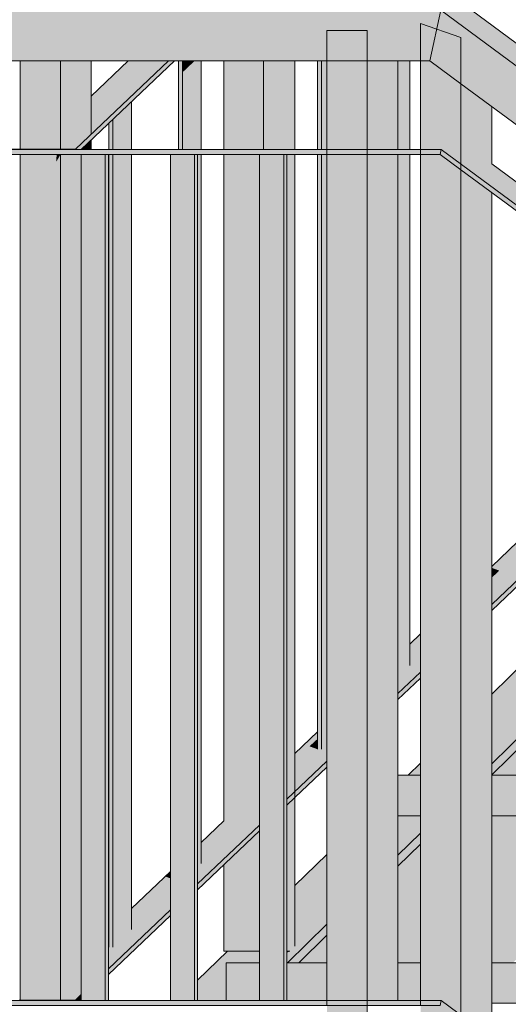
# Model space of a CAD drawing. Header units: centimetres. Extents: x -5472 to 10427, y -400 to 1902.
# Tile 11 of 91: x -5419 to -5371, y 1065 to 1162. Entities that reach past the tile are written whole.
import ezdxf

# ---------------------------------------------------------------- set-up
doc = ezdxf.new("R2010")
doc.units = ezdxf.units.CM
doc.header["$LTSCALE"] = 0.1
doc.header["$MEASUREMENT"] = 0
doc.linetypes.add('Przerywana długa', pattern=[1000, 500, -500])
for name, color, linetype in [('2_barierki.K_IR', 7, 'Continuous'), ('2_schody_konstrukcja.ISTN', 7, 'Continuous'), ('2_stropy.ISTN', 7, 'Continuous')]:
    doc.layers.add(name, color=color, linetype=linetype)

# ---------------------------------------------------------------- blocks, each defined once
blk = doc.blocks.new('ElemPrzekroju_65_1')
at = {"layer": '2_schody_konstrukcja.ISTN', "linetype": 'Continuous', "lineweight": 0, "true_color": 0xffffff}
for points in [[(-5372.889, 1095.52), (-5372.889, 1088.622), (-5369.38, 1092.039), (-5369.38, 1098.936)], [(-5372.889, 1095.32), (-5369.38, 1094.05), (-5369.38, 1098.936), (-5372.889, 1095.52)], [(-5372.889, 1088.622), (-5369.441, 1091.98), (-5372.889, 1093.227)], [(-5372.889, 1087.829), (-5369.38, 1091.246), (-5369.38, 1092.039), (-5372.889, 1088.622)], [(-5369.441, 1091.98), (-5372.889, 1088.622), (-5372.889, 1087.829), (-5369.441, 1091.186)], [(-5369.38, 1091.246), (-5372.889, 1087.829), (-5372.889, 1087.613), (-5369.38, 1091.029)], [(-5372.889, 1087.829), (-5372.889, 1087.613), (-5369.476, 1090.936), (-5369.441, 1091.186)], [(-5372.889, 1087.547), (-5369.38, 1090.963), (-5369.38, 1091.029), (-5372.889, 1087.613)], [(-5372.889, 1087.547), (-5369.38, 1090.963), (-5369.38, 1091.029), (-5372.889, 1087.613)], [(-5369.38, 1090.963), (-5372.889, 1087.547), (-5372.889, 1087.5), (-5369.38, 1087.5)], [(-5369.38, 1090.963), (-5372.889, 1087.547), (-5372.889, 1087.5), (-5369.38, 1087.5)], [(-5381.124, 1087.5), (-5379.901, 1087.5), (-5379.901, 1088.691)], [(-5381.124, 1087.5), (-5379.901, 1087.5), (-5379.901, 1088.691)], [(-5382.136, 1083.5), (-5382.136, 1079.617), (-5379.901, 1081.793), (-5379.901, 1083.5)], [(-5382.136, 1079.99), (-5381.751, 1079.992), (-5379.901, 1081.793), (-5379.901, 1083.5), (-5380.727, 1083.5), (-5382.136, 1082.611)], [(-5372.889, 1083.5), (-5372.889, 1070.644), (-5369.38, 1074.061), (-5369.38, 1083.5)], [(-5372.889, 1070.644), (-5369.38, 1074.061), (-5369.38, 1083.5), (-5370.241, 1083.5), (-5370.241, 1082.491), (-5371.808, 1082.467), (-5371.808, 1083.5), (-5372.889, 1083.5)], [(-5382.136, 1078.823), (-5379.901, 1081), (-5379.901, 1081.793), (-5382.136, 1079.617)], [(-5382.136, 1078.823), (-5382.136, 1078.607), (-5379.901, 1080.783), (-5379.901, 1081)], [(-5379.901, 1081.793), (-5381.751, 1079.992), (-5381.643, 1079.304), (-5379.901, 1081)], [(-5381.643, 1079.304), (-5381.655, 1079.076), (-5379.901, 1080.783), (-5379.901, 1081)], [(-5382.136, 1078.541), (-5379.901, 1080.717), (-5379.901, 1080.783), (-5382.136, 1078.607)], [(-5382.136, 1078.541), (-5379.901, 1080.717), (-5379.901, 1080.783), (-5382.136, 1078.607)], [(-5382.136, 1078.541), (-5382.136, 1069), (-5379.901, 1069), (-5379.901, 1080.717)], [(-5382.136, 1078.541), (-5382.136, 1069), (-5379.901, 1069), (-5379.901, 1080.717)], [(-5393.103, 1070.15), (-5393.103, 1069), (-5393.038, 1069), (-5389.149, 1072.787), (-5389.149, 1079.685), (-5392.31, 1076.607), (-5392.31, 1070.635), (-5392.808, 1070.15)], [(-5372.889, 1070.644), (-5372.889, 1070.13), (-5369.38, 1073.546), (-5369.38, 1074.061)], [(-5372.889, 1070.644), (-5372.889, 1070.13), (-5369.38, 1073.546), (-5369.38, 1074.061)], [(-5372.889, 1069.599), (-5369.38, 1073.016), (-5369.38, 1073.546), (-5372.889, 1070.13)], [(-5372.889, 1069.599), (-5369.38, 1073.016), (-5369.38, 1073.546), (-5372.889, 1070.13)], [(-5389.149, 1072.787), (-5393.038, 1069), (-5392.223, 1069), (-5389.149, 1071.994)], [(-5369.38, 1073.016), (-5372.889, 1069.599), (-5372.889, 1069.194), (-5369.38, 1072.611)], [(-5369.38, 1073.016), (-5372.889, 1069.599), (-5372.889, 1069.194), (-5369.38, 1072.611)], [(-5369.38, 1072.611), (-5372.889, 1069.194), (-5372.889, 1069), (-5370.787, 1069), (-5369.38, 1070.369)], [(-5369.38, 1072.611), (-5372.889, 1069.194), (-5372.889, 1069), (-5370.787, 1069), (-5369.38, 1070.369)], [(-5389.149, 1071.994), (-5392.223, 1069), (-5392.001, 1069), (-5389.149, 1071.778)], [(-5389.149, 1071.778), (-5392.001, 1069), (-5391.933, 1069), (-5389.149, 1071.712)], [(-5389.149, 1071.778), (-5392.001, 1069), (-5391.933, 1069), (-5389.149, 1071.712)], [(-5389.149, 1071.712), (-5391.933, 1069), (-5389.149, 1069)], [(-5389.149, 1071.712), (-5391.933, 1069), (-5389.149, 1069)], [(-5401.905, 1065.281), (-5399.092, 1065.281), (-5399.092, 1069), (-5395.785, 1069), (-5395.785, 1070.15), (-5398.94, 1070.15), (-5401.905, 1067.262)], [(-5400.238, 1067.96), (-5399.092, 1067.96), (-5399.092, 1069), (-5395.785, 1069), (-5395.785, 1070.15), (-5398.94, 1070.15), (-5400.931, 1068.211)], [(-5393.103, 1070.15), (-5393.103, 1069.965), (-5392.808, 1070.15)], [(-5399.115, 1065.281), (-5399.092, 1065.281), (-5399.092, 1065.296)]]:
    blk.add_hatch(color=7, dxfattribs=at).paths.add_polyline_path(points)
at = {"layer": '2_schody_konstrukcja.ISTN', "color": 252, "linetype": 'Continuous', "lineweight": 0}
for p, q in [((-5372.889, 1095.52), (-5369.38, 1098.936)), ((-5372.889, 1088.622), (-5369.38, 1092.039)), ((-5372.889, 1087.547), (-5369.38, 1090.963)), ((-5381.124, 1087.5), (-5379.901, 1088.691)), ((-5382.136, 1079.617), (-5379.901, 1081.793)), ((-5382.136, 1078.541), (-5379.901, 1080.717)), ((-5392.31, 1076.607), (-5389.149, 1079.685)), ((-5393.038, 1069), (-5389.149, 1072.787)), ((-5391.933, 1069), (-5389.149, 1071.712)), ((-5401.905, 1067.262), (-5398.94, 1070.15))]:
    blk.add_line(p, q, dxfattribs=at)
blk = doc.blocks.new('ElemPrzekroju_115_1')
at = {"layer": '2_stropy.ISTN', "linetype": 'Continuous', "lineweight": 0, "true_color": 0xffffff}
for points in [[(-5382.136, 1083.5), (-5379.901, 1083.5), (-5379.901, 1087.5), (-5382.136, 1087.5)], [(-5372.889, 1087.5), (-5372.889, 1083.5), (-5369.38, 1083.5), (-5369.38, 1087.5)], [(-5360.581, 1087.5), (-5366.699, 1087.5), (-5366.699, 1083.5), (-5360.581, 1083.5)], [(-5360.581, 1087.5), (-5366.699, 1087.5), (-5366.699, 1083.5), (-5360.581, 1083.5)], [(-5351.781, 1087.5), (-5357.899, 1087.5), (-5357.899, 1083.5), (-5351.781, 1083.5)], [(-5351.781, 1087.5), (-5357.899, 1087.5), (-5357.899, 1083.5), (-5351.781, 1083.5)], [(-5349.099, 1087.5), (-5349.099, 1083.5), (-5342.981, 1083.5), (-5342.981, 1087.5)], [(-5349.099, 1087.5), (-5349.099, 1083.5), (-5342.981, 1083.5), (-5342.981, 1087.5)], [(-5340.3, 1083.5), (-5334.181, 1083.5), (-5334.181, 1087.5), (-5340.3, 1087.5)], [(-5335.49, 1087.5), (-5340.3, 1087.5), (-5340.3, 1083.5), (-5335.49, 1083.5)], [(-5331.5, 1083.5), (-5325.381, 1083.5), (-5325.381, 1087.5), (-5331.5, 1087.5)], [(-5325.381, 1087.5), (-5329.787, 1087.5), (-5329.787, 1083.5), (-5325.381, 1083.5)], [(-5322.7, 1087.5), (-5322.7, 1083.5), (-5316.581, 1083.5), (-5316.581, 1087.5)], [(-5322.7, 1087.5), (-5322.7, 1083.5), (-5316.581, 1083.5), (-5316.581, 1087.5)], [(-5313.9, 1083.5), (-5309.947, 1083.5), (-5309.947, 1087.5), (-5313.9, 1087.5)], [(-5313.9, 1083.5), (-5309.947, 1083.5), (-5309.947, 1087.5), (-5313.9, 1087.5)], [(-5302.934, 1083.5), (-5300.72, 1083.5), (-5300.72, 1087.5), (-5302.934, 1087.5)], [(-5302.934, 1083.5), (-5300.72, 1083.5), (-5300.72, 1087.5), (-5302.934, 1087.5)], [(-5285.192, 1087.5), (-5285.192, 1086.98), (-5284.662, 1087.5)], [(-5285.192, 1087.5), (-5285.192, 1086.98), (-5284.662, 1087.5)]]:
    blk.add_hatch(color=7, dxfattribs=at).paths.add_polyline_path(points)
at = {"layer": '2_stropy.ISTN', "color": 252, "linetype": 'Continuous', "lineweight": 9}
for p, q in [((-5382.136, 1087.5), (-5379.901, 1087.5)), ((-5372.889, 1087.5), (-5369.38, 1087.5)), ((-5366.699, 1087.5), (-5360.581, 1087.5)), ((-5357.899, 1087.5), (-5351.781, 1087.5)), ((-5349.099, 1087.5), (-5342.981, 1087.5)), ((-5340.3, 1087.5), (-5334.181, 1087.5)), ((-5331.5, 1087.5), (-5325.381, 1087.5)), ((-5322.7, 1087.5), (-5316.581, 1087.5)), ((-5313.9, 1087.5), (-5309.947, 1087.5)), ((-5302.934, 1087.5), (-5300.72, 1087.5)), ((-5285.192, 1087.5), (-5284.662, 1087.5)), ((-5382.136, 1083.5), (-5379.901, 1083.5)), ((-5372.889, 1083.5), (-5369.38, 1083.5)), ((-5366.699, 1083.5), (-5360.581, 1083.5)), ((-5357.899, 1083.5), (-5351.781, 1083.5)), ((-5349.099, 1083.5), (-5342.981, 1083.5)), ((-5340.3, 1083.5), (-5334.181, 1083.5)), ((-5331.5, 1083.5), (-5325.381, 1083.5)), ((-5322.7, 1083.5), (-5316.581, 1083.5)), ((-5313.9, 1083.5), (-5309.947, 1083.5)), ((-5302.934, 1083.5), (-5300.72, 1083.5))]:
    blk.add_line(p, q, dxfattribs=at)
blk = doc.blocks.new('ElemPrzekroju_116_1')
at = {"layer": '2_stropy.ISTN', "linetype": 'Continuous', "lineweight": 0, "true_color": 0xffffff}
for points in [[(-5399.092, 1069), (-5399.092, 1065.281), (-5395.785, 1065.281), (-5395.785, 1069)], [(-5389.149, 1069), (-5393.103, 1069), (-5393.103, 1065.281), (-5389.149, 1065.281)], [(-5379.901, 1069), (-5382.136, 1069), (-5382.136, 1065.281), (-5379.901, 1065.281)], [(-5372.889, 1069), (-5372.889, 1065), (-5369.38, 1065), (-5369.38, 1069)], [(-5366.699, 1065), (-5360.581, 1065), (-5360.581, 1069), (-5366.699, 1069)], [(-5357.899, 1069), (-5357.899, 1065), (-5351.781, 1065), (-5351.781, 1069)], [(-5349.099, 1069), (-5349.099, 1065), (-5342.981, 1065), (-5342.981, 1069)], [(-5340.3, 1069), (-5340.3, 1065), (-5334.181, 1065), (-5334.181, 1069)], [(-5325.381, 1069), (-5331.5, 1069), (-5331.5, 1065), (-5325.381, 1065)], [(-5316.581, 1069), (-5322.7, 1069), (-5322.7, 1065), (-5316.581, 1065)], [(-5316.581, 1069), (-5322.7, 1069), (-5322.7, 1065), (-5316.581, 1065)], [(-5313.9, 1065), (-5309.947, 1065), (-5309.947, 1069), (-5313.9, 1069)], [(-5313.9, 1065), (-5309.947, 1065), (-5309.947, 1069), (-5313.9, 1069)]]:
    blk.add_hatch(color=7, dxfattribs=at).paths.add_polyline_path(points)
at = {"layer": '2_stropy.ISTN', "color": 252, "linetype": 'Continuous', "lineweight": 9}
for p, q in [((-5399.092, 1065.281), (-5399.092, 1069)), ((-5399.092, 1069), (-5395.785, 1069)), ((-5393.103, 1069), (-5389.149, 1069)), ((-5382.136, 1069), (-5379.901, 1069)), ((-5372.889, 1069), (-5369.38, 1069)), ((-5366.699, 1069), (-5360.581, 1069)), ((-5357.899, 1069), (-5351.781, 1069)), ((-5349.099, 1069), (-5342.981, 1069)), ((-5340.3, 1069), (-5334.181, 1069)), ((-5331.5, 1069), (-5325.381, 1069)), ((-5322.7, 1069), (-5316.581, 1069)), ((-5313.9, 1069), (-5309.947, 1069)), ((-5372.889, 1065), (-5369.38, 1065)), ((-5366.699, 1065), (-5360.581, 1065)), ((-5357.899, 1065), (-5351.781, 1065)), ((-5349.099, 1065), (-5342.981, 1065)), ((-5340.3, 1065), (-5334.181, 1065)), ((-5331.5, 1065), (-5325.381, 1065)), ((-5322.7, 1065), (-5316.581, 1065)), ((-5313.9, 1065), (-5309.947, 1065))]:
    blk.add_line(p, q, dxfattribs=at)
blk = doc.blocks.new('ElemPrzekroju_374_1')
at = {"layer": '2_barierki.K_IR', "linetype": 'Continuous', "lineweight": 0, "true_color": 0xffffff}
for points in [[(-5377.921, 1163.031), (-5378.996, 1158.031), (-5230.748, 1048.26), (-5230.748, 1050.272)], [(-5377.921, 1163.031), (-5230.748, 1050.272), (-5230.747, 1052.056), (-5226.788, 1049.124), (-5226.788, 1047.238), (-5159.018, 995.315), (-5159.018, 1000.943)], [(-5377.921, 1163.031), (-5377.223, 1162.497), (-5160.754, 1002.228), (-5160.754, 996.644), (-5159.018, 995.315), (-5159.018, 1000.943)], [(-5374.868, 1163.031), (-5377.921, 1163.031), (-5159.018, 1000.943), (-5159.018, 1001.02)], [(-5374.868, 1163.031), (-5159.018, 1001.02), (-5159.018, 1003.203)], [(-5378.996, 1158.031), (-5375.941, 1155.769), (-5375.941, 1160.353), (-5378.321, 1161.169)]]:
    blk.add_hatch(color=7, dxfattribs=at).paths.add_polyline_path(points)
at = {"layer": '2_barierki.K_IR', "color": 252, "linetype": 'Continuous', "lineweight": 0}
for p, q in [((-5378.996, 1158.031), (-5377.921, 1163.031)), ((-5159.018, 1000.943), (-5377.921, 1163.031)), ((-5159.018, 1003.203), (-5374.868, 1163.031)), ((-5375.941, 1155.769), (-5378.996, 1158.031)), ((-5309.947, 1106.903), (-5375.941, 1155.769))]:
    blk.add_line(p, q, dxfattribs=at)
blk = doc.blocks.new('ElemPrzekroju_375_1')
at = {"layer": '2_barierki.K_IR', "linetype": 'Continuous', "lineweight": 0, "true_color": 0xffffff}
for points in [[(-5377.867, 1065.283), (-5377.974, 1064.783), (-5230.748, 955.768), (-5230.748, 955.971)], [(-5377.974, 1064.783), (-5375.941, 1063.277), (-5375.941, 1063.852), (-5377.867, 1065.283)], [(-5377.867, 1065.283), (-5159.018, 902.674), (-5159.018, 903.234)], [(-5377.867, 1065.283), (-5375.941, 1063.852), (-5375.941, 1063.857)]]:
    blk.add_hatch(color=7, dxfattribs=at).paths.add_polyline_path(points)
at = {"layer": '2_barierki.K_IR', "color": 252, "linetype": 'Continuous', "lineweight": 0}
for p in [(-5377.974, 1064.783), (-5159.018, 903.234)]:
    blk.add_line(p, (-5377.867, 1065.283), dxfattribs=at)
blk = doc.blocks.new('ElemPrzekroju_376_1')
at = {"layer": '2_barierki.K_IR', "linetype": 'Continuous', "lineweight": 0, "true_color": 0xffffff}
for points in [[(-5377.974, 1148.792), (-5230.748, 1039.777), (-5230.748, 1039.98), (-5377.867, 1149.292)], [(-5377.867, 1149.292), (-5377.974, 1148.792), (-5375.941, 1147.286), (-5375.941, 1147.861)], [(-5230.748, 1040.356), (-5377.867, 1149.292), (-5230.748, 1039.98)], [(-5377.867, 1149.292), (-5375.941, 1147.861), (-5375.941, 1147.866)], [(-5375.941, 1147.866), (-5309.947, 1099), (-5309.947, 1100.604), (-5372.915, 1147.866)], [(-5375.074, 1147.866), (-5312.251, 1101.348), (-5309.947, 1099), (-5309.947, 1100.604), (-5372.915, 1147.866)], [(-5372.889, 1147.866), (-5372.915, 1147.866), (-5309.947, 1100.604), (-5309.947, 1101.26)], [(-5372.889, 1147.866), (-5372.915, 1147.866), (-5309.947, 1100.604), (-5309.947, 1101.26)]]:
    blk.add_hatch(color=7, dxfattribs=at).paths.add_polyline_path(points)
at = {"layer": '2_barierki.K_IR', "color": 252, "linetype": 'Continuous', "lineweight": 0}
for p, q in [((-5377.974, 1148.792), (-5377.867, 1149.292)), ((-5159.018, 987.243), (-5377.867, 1149.292)), ((-5375.941, 1147.286), (-5377.974, 1148.792)), ((-5309.947, 1098.42), (-5375.941, 1147.286)), ((-5309.947, 1101.26), (-5372.889, 1147.866))]:
    blk.add_line(p, q, dxfattribs=at)
blk = doc.blocks.new('ElemPrzekroju_377_1')
at = {"layer": '2_barierki.K_IR', "linetype": 'Continuous', "lineweight": 0, "true_color": 0xffffff}
for points in [[(-5471.556, 1161.923), (-5389.149, 1158.458), (-5389.149, 1161.031), (-5385.188, 1161.031), (-5385.188, 1158.292), (-5378.997, 1158.031), (-5377.922, 1163.031), (-5471.556, 1163.031)], [(-5377.922, 1163.031), (-5378.322, 1161.169), (-5378.321, 1161.169), (-5377.921, 1163.031)], [(-5471.556, 1158.031), (-5468.363, 1158.031), (-5468.363, 1161.031), (-5464.403, 1161.031), (-5464.403, 1158.031), (-5389.149, 1158.031), (-5389.149, 1158.458), (-5471.556, 1161.923)], [(-5378.997, 1158.031), (-5385.188, 1158.292), (-5385.188, 1158.031)]]:
    blk.add_hatch(color=7, dxfattribs=at).paths.add_polyline_path(points)
at = {"layer": '2_barierki.K_IR', "color": 252, "linetype": 'Continuous', "lineweight": 0}
for p, q in [((-5377.922, 1163.031), (-5471.556, 1163.031)), ((-5378.997, 1158.031), (-5377.922, 1163.031)), ((-5377.922, 1163.031), (-5377.921, 1163.031)), ((-5468.363, 1158.031), (-5471.556, 1158.031)), ((-5464.403, 1158.031), (-5468.363, 1158.031)), ((-5389.149, 1158.031), (-5464.403, 1158.031)), ((-5385.188, 1158.031), (-5389.149, 1158.031)), ((-5378.997, 1158.031), (-5385.188, 1158.031))]:
    blk.add_line(p, q, dxfattribs=at)
at = {"layer": '2_barierki.K_IR', "color": 7, "linetype": 'Przerywana długa', "lineweight": 0}
for p, q in [((-5471.556, 1163.031), (-5471.556, 1161.923)), ((-5471.556, 1161.923), (-5471.556, 1158.031))]:
    blk.add_line(p, q, dxfattribs=at)
blk = doc.blocks.new('ElemPrzekroju_378_1')
at = {"layer": '2_barierki.K_IR', "linetype": 'Continuous', "lineweight": 0, "true_color": 0xffffff}
for points in [[(-5468.363, 1065.281), (-5471.556, 1065.281), (-5471.556, 1065.171), (-5468.363, 1065.158)], [(-5471.556, 1065.171), (-5471.556, 1064.781), (-5468.363, 1064.781), (-5468.363, 1065.158)], [(-5464.403, 1065.281), (-5464.403, 1065.142), (-5389.149, 1064.828), (-5389.149, 1065.281)], [(-5464.403, 1065.142), (-5464.403, 1064.781), (-5389.149, 1064.781), (-5389.149, 1064.828)], [(-5377.868, 1065.281), (-5385.188, 1065.281), (-5385.188, 1064.811), (-5377.976, 1064.781)], [(-5377.976, 1064.781), (-5385.188, 1064.811), (-5385.188, 1064.781)]]:
    blk.add_hatch(color=7, dxfattribs=at).paths.add_polyline_path(points)
at = {"layer": '2_barierki.K_IR', "color": 252, "linetype": 'Continuous', "lineweight": 0}
for p, q in [((-5468.363, 1065.281), (-5471.556, 1065.281)), ((-5468.363, 1064.781), (-5471.556, 1064.781)), ((-5464.403, 1065.281), (-5468.363, 1065.281)), ((-5464.403, 1064.781), (-5468.363, 1064.781)), ((-5389.149, 1065.281), (-5464.403, 1065.281)), ((-5389.149, 1064.781), (-5464.403, 1064.781)), ((-5385.188, 1065.281), (-5389.149, 1065.281)), ((-5385.188, 1064.781), (-5389.149, 1064.781)), ((-5377.868, 1065.281), (-5385.188, 1065.281)), ((-5377.976, 1064.781), (-5385.188, 1064.781)), ((-5377.976, 1064.781), (-5377.975, 1064.783))]:
    blk.add_line(p, q, dxfattribs=at)
at = {"layer": '2_barierki.K_IR', "color": 7, "linetype": 'Przerywana długa', "lineweight": 0}
for p, q in [((-5471.556, 1065.281), (-5471.556, 1065.171)), ((-5471.556, 1065.171), (-5471.556, 1064.781))]:
    blk.add_line(p, q, dxfattribs=at)
blk = doc.blocks.new('ElemPrzekroju_379_1')
at = {"layer": '2_barierki.K_IR', "linetype": 'Continuous', "lineweight": 0, "true_color": 0xffffff}
for points in [[(-5471.556, 1149.281), (-5471.556, 1149.171), (-5468.363, 1149.158), (-5468.363, 1149.281)], [(-5471.556, 1148.781), (-5468.363, 1148.781), (-5468.363, 1149.158), (-5471.556, 1149.171)], [(-5389.149, 1149.281), (-5464.403, 1149.281), (-5464.403, 1149.142), (-5389.149, 1148.828)], [(-5389.149, 1148.828), (-5464.403, 1149.142), (-5464.403, 1148.781), (-5389.149, 1148.781)], [(-5385.188, 1149.281), (-5385.188, 1148.811), (-5377.976, 1148.781), (-5377.973, 1148.791), (-5377.974, 1148.792), (-5377.869, 1149.281)], [(-5385.188, 1148.781), (-5379.901, 1148.781), (-5379.901, 1148.789), (-5385.188, 1148.811)]]:
    blk.add_hatch(color=7, dxfattribs=at).paths.add_polyline_path(points)
at = {"layer": '2_barierki.K_IR', "color": 252, "linetype": 'Continuous', "lineweight": 0}
for p, q in [((-5468.363, 1149.281), (-5471.556, 1149.281)), ((-5464.403, 1149.281), (-5468.363, 1149.281)), ((-5389.149, 1149.281), (-5464.403, 1149.281)), ((-5385.188, 1149.281), (-5389.149, 1149.281)), ((-5377.868, 1149.281), (-5385.188, 1149.281)), ((-5377.976, 1148.781), (-5377.868, 1149.281)), ((-5468.363, 1148.781), (-5471.556, 1148.781)), ((-5464.403, 1148.781), (-5468.363, 1148.781)), ((-5389.149, 1148.781), (-5464.403, 1148.781)), ((-5385.188, 1148.781), (-5389.149, 1148.781)), ((-5377.976, 1148.781), (-5385.188, 1148.781))]:
    blk.add_line(p, q, dxfattribs=at)
at = {"layer": '2_barierki.K_IR', "color": 7, "linetype": 'Przerywana długa', "lineweight": 0}
for p, q in [((-5471.556, 1149.281), (-5471.556, 1149.171)), ((-5471.556, 1149.171), (-5471.556, 1148.781))]:
    blk.add_line(p, q, dxfattribs=at)
blk = doc.blocks.new('ElemPrzekroju_381_1')
at = {"layer": '2_barierki.K_IR', "linetype": 'Continuous', "lineweight": 0, "true_color": 0xffffff}
for points in [[(-5471.556, 1065.284), (-5471.556, 1065.281), (-5468.363, 1065.281), (-5468.363, 1065.284)], [(-5461.351, 1065.281), (-5457.396, 1065.281), (-5457.396, 1065.284), (-5461.351, 1065.284)], [(-5448.595, 1065.284), (-5453.118, 1065.284), (-5453.118, 1065.281), (-5448.595, 1065.281)], [(-5445.913, 1065.284), (-5445.913, 1065.281), (-5439.793, 1065.281), (-5439.793, 1065.284)], [(-5437.112, 1065.281), (-5430.992, 1065.281), (-5430.992, 1065.284), (-5437.112, 1065.284)], [(-5422.19, 1065.284), (-5428.31, 1065.284), (-5428.31, 1065.281), (-5422.19, 1065.281)], [(-5419.508, 1065.284), (-5419.508, 1065.281), (-5413.939, 1065.281), (-5413.939, 1065.284)]]:
    blk.add_hatch(color=7, dxfattribs=at).paths.add_polyline_path(points)
at = {"layer": '2_barierki.K_IR', "color": 252, "linetype": 'Continuous', "lineweight": 0}
for p, q in [((-5471.556, 1065.284), (-5468.363, 1065.284)), ((-5461.351, 1065.284), (-5457.396, 1065.284)), ((-5454.715, 1065.284), (-5453.118, 1065.284)), ((-5453.118, 1065.284), (-5448.595, 1065.284)), ((-5445.913, 1065.284), (-5439.793, 1065.284)), ((-5437.112, 1065.284), (-5430.992, 1065.284)), ((-5428.31, 1065.284), (-5422.19, 1065.284)), ((-5419.508, 1065.284), (-5415.421, 1065.284)), ((-5415.421, 1065.284), (-5413.939, 1065.284))]:
    blk.add_line(p, q, dxfattribs=at)
blk = doc.blocks.new('ElemPrzekroju_382_1')
at = {"layer": '2_barierki.K_IR', "linetype": 'Continuous', "lineweight": 0, "true_color": 0xffffff}
for points in [[(-5471.556, 1149.281), (-5468.363, 1149.281), (-5468.363, 1149.306), (-5471.556, 1149.306)], [(-5461.351, 1149.281), (-5456.136, 1149.281), (-5456.136, 1149.306), (-5461.351, 1149.306)], [(-5453.118, 1149.281), (-5413.939, 1149.281), (-5413.939, 1149.306), (-5453.118, 1149.306)]]:
    blk.add_hatch(color=7, dxfattribs=at).paths.add_polyline_path(points)
at = {"layer": '2_barierki.K_IR', "color": 252, "linetype": 'Continuous', "lineweight": 0}
for p, q in [((-5471.556, 1149.306), (-5468.363, 1149.306)), ((-5461.351, 1149.306), (-5456.136, 1149.306)), ((-5456.136, 1149.306), (-5453.118, 1149.306)), ((-5453.118, 1149.306), (-5415.422, 1149.306)), ((-5415.422, 1149.306), (-5413.939, 1149.306)), ((-5413.964, 1149.306), (-5413.96, 1149.281))]:
    blk.add_line(p, q, dxfattribs=at)
at = {"layer": '2_barierki.K_IR', "color": 7, "linetype": 'Przerywana długa', "lineweight": 0}
blk.add_line((-5471.556, 1149.306), (-5471.556, 1149.281), dxfattribs=at)
blk = doc.blocks.new('ElemPrzekroju_384_1')
at = {"layer": '2_barierki.K_IR', "linetype": 'Continuous', "lineweight": 0, "true_color": 0xffffff}
for points in [[(-5372.889, 1108.124), (-5372.889, 1107.005), (-5369.511, 1110.132), (-5369.511, 1111.335)], [(-5369.511, 1111.335), (-5371.853, 1109.109), (-5370.627, 1109.099), (-5369.511, 1110.132)], [(-5372.889, 1107.005), (-5372.889, 1104.349), (-5369.38, 1107.683), (-5369.38, 1109.63), (-5369.511, 1109.631), (-5369.511, 1110.132)], [(-5372.889, 1107.981), (-5372.889, 1107.005), (-5372.138, 1107.7)], [(-5372.889, 1104.349), (-5370.128, 1106.972), (-5372.138, 1107.7), (-5372.889, 1107.005)], [(-5372.889, 1104.189), (-5369.38, 1107.51), (-5369.38, 1107.683), (-5372.889, 1104.349)], [(-5372.889, 1103.77), (-5369.38, 1107.105), (-5369.38, 1107.51), (-5372.889, 1104.189)], [(-5370.128, 1106.972), (-5372.889, 1104.349), (-5372.889, 1104.189), (-5370.129, 1106.802)], [(-5370.129, 1106.802), (-5372.889, 1104.189), (-5372.889, 1103.77), (-5370.129, 1106.393)], [(-5380.982, 1099.512), (-5379.901, 1100.513), (-5379.901, 1101.457), (-5380.982, 1100.43)], [(-5380.982, 1099.512), (-5379.901, 1100.513), (-5379.901, 1101.457), (-5380.982, 1100.43)], [(-5382.136, 1095.559), (-5379.901, 1097.683), (-5379.901, 1100.513), (-5380.982, 1099.512), (-5380.982, 1098.352), (-5382.136, 1097.255)], [(-5380.982, 1098.713), (-5379.901, 1098.321), (-5379.901, 1100.513), (-5380.982, 1099.512)], [(-5382.136, 1095.436), (-5379.901, 1097.551), (-5379.901, 1097.683), (-5382.136, 1095.559)], [(-5382.136, 1095.436), (-5382.136, 1094.981), (-5379.901, 1097.105), (-5379.901, 1097.551)], [(-5390.084, 1091.777), (-5392.31, 1089.661), (-5392.31, 1089.025), (-5390.084, 1091.085)], [(-5390.867, 1090.361), (-5390.084, 1091.085), (-5390.084, 1091.777), (-5391.375, 1090.55)], [(-5392.31, 1089.025), (-5392.31, 1085.89), (-5389.149, 1088.894), (-5389.149, 1090.59), (-5389.691, 1090.074), (-5390.084, 1090.077), (-5390.084, 1091.085)], [(-5390.084, 1090.077), (-5390.084, 1091.085), (-5390.867, 1090.361)], [(-5392.31, 1085.89), (-5392.31, 1085.806), (-5389.149, 1088.798), (-5389.149, 1088.894)], [(-5392.31, 1085.806), (-5392.31, 1085.311), (-5389.149, 1088.316), (-5389.149, 1088.798)], [(-5401.905, 1078.465), (-5401.905, 1076.77), (-5395.785, 1082.587), (-5395.785, 1082.96), (-5398.838, 1082.981), (-5401.555, 1080.466), (-5401.555, 1078.798)], [(-5401.555, 1080.872), (-5401.555, 1080.466), (-5398.838, 1082.981), (-5399.329, 1082.988)], [(-5395.785, 1082.587), (-5401.905, 1076.77), (-5401.905, 1076.723), (-5395.785, 1082.516)], [(-5395.785, 1082.516), (-5401.905, 1076.723), (-5401.905, 1076.192), (-5395.785, 1082.008)], [(-5410.707, 1071.993), (-5410.707, 1068.405), (-5404.587, 1074.221), (-5404.587, 1077.659), (-5408.413, 1074.117), (-5408.413, 1072.28), (-5410.264, 1070.52), (-5410.658, 1070.523), (-5410.658, 1072.038)], [(-5408.413, 1074.353), (-5408.413, 1074.117), (-5404.587, 1077.659), (-5404.587, 1077.99)], [(-5404.845, 1077.42), (-5404.587, 1077.659), (-5404.587, 1077.99), (-5405.09, 1077.511)], [(-5404.587, 1077.326), (-5404.587, 1077.659), (-5404.845, 1077.42)], [(-5404.587, 1074.221), (-5410.707, 1068.405), (-5410.707, 1068.392), (-5404.587, 1074.185)], [(-5410.707, 1067.826), (-5404.587, 1073.643), (-5404.587, 1074.185), (-5410.707, 1068.392)], [(-5410.658, 1072.219), (-5410.707, 1072.172), (-5410.707, 1071.993), (-5410.658, 1072.038)], [(-5410.658, 1072.219), (-5410.707, 1072.172), (-5410.707, 1071.993), (-5410.658, 1072.038)], [(-5410.707, 1070.541), (-5410.658, 1070.523), (-5410.658, 1072.038), (-5410.707, 1071.993)], [(-5413.964, 1065.309), (-5413.388, 1065.854), (-5413.388, 1065.856)], [(-5413.964, 1065.309), (-5413.96, 1065.284), (-5413.939, 1065.284), (-5413.939, 1065.281), (-5413.388, 1065.281), (-5413.388, 1065.854)], [(-5413.388, 1065.868), (-5413.944, 1065.327), (-5413.388, 1065.856)], [(-5413.942, 1065.299), (-5413.957, 1065.284), (-5413.941, 1065.284)]]:
    blk.add_hatch(color=7, dxfattribs=at).paths.add_polyline_path(points)
at = {"layer": '2_barierki.K_IR', "color": 252, "linetype": 'Continuous', "lineweight": 0}
for p, q in [((-5372.889, 1108.124), (-5369.511, 1111.335)), ((-5372.889, 1104.349), (-5369.38, 1107.683)), ((-5372.889, 1103.77), (-5369.38, 1107.105)), ((-5380.982, 1100.43), (-5379.901, 1101.457)), ((-5382.136, 1095.559), (-5379.901, 1097.683)), ((-5382.136, 1094.981), (-5379.901, 1097.105)), ((-5392.31, 1089.661), (-5390.084, 1091.777)), ((-5393.103, 1085.136), (-5389.149, 1088.894)), ((-5392.31, 1085.311), (-5389.149, 1088.316)), ((-5393.103, 1084.557), (-5392.31, 1085.311)), ((-5401.555, 1080.872), (-5399.33, 1082.988)), ((-5401.905, 1076.77), (-5395.785, 1082.587)), ((-5401.905, 1076.192), (-5395.785, 1082.008)), ((-5408.413, 1074.353), (-5404.587, 1077.99)), ((-5410.707, 1068.405), (-5404.587, 1074.221)), ((-5410.707, 1067.826), (-5404.587, 1073.643)), ((-5410.707, 1072.172), (-5410.658, 1072.219)), ((-5413.964, 1065.309), (-5413.388, 1065.856)), ((-5413.964, 1065.309), (-5413.959, 1065.281))]:
    blk.add_line(p, q, dxfattribs=at)
blk = doc.blocks.new('ElemPrzekroju_385_1')
at = {"layer": '2_barierki.K_IR', "linetype": 'Continuous', "lineweight": 0, "true_color": 0xffffff}
for points in [[(-5413.964, 1149.309), (-5413.963, 1149.306), (-5413.939, 1149.306), (-5413.939, 1149.281), (-5413.384, 1149.281), (-5404.178, 1158.031), (-5404.749, 1158.031)], [(-5413.964, 1149.309), (-5404.749, 1158.031), (-5404.787, 1158.031)], [(-5412.404, 1150.824), (-5413.944, 1149.327), (-5404.787, 1158.031), (-5408.505, 1158.031), (-5412.405, 1154.421)], [(-5408.751, 1158.031), (-5412.405, 1154.558), (-5412.405, 1154.421), (-5408.505, 1158.031)], [(-5412.405, 1154.555), (-5408.747, 1158.031), (-5408.751, 1158.031), (-5412.405, 1154.558)], [(-5413.964, 1149.309), (-5413.963, 1149.306), (-5413.943, 1149.306), (-5413.944, 1149.327)]]:
    blk.add_hatch(color=7, dxfattribs=at).paths.add_polyline_path(points)
at = {"layer": '2_barierki.K_IR', "color": 252, "linetype": 'Continuous', "lineweight": 0}
for p, q in [((-5413.964, 1149.309), (-5404.787, 1158.031)), ((-5413.384, 1149.281), (-5404.178, 1158.031)), ((-5412.405, 1154.558), (-5408.751, 1158.031)), ((-5413.964, 1149.309), (-5413.963, 1149.306))]:
    blk.add_line(p, q, dxfattribs=at)
blk = doc.blocks.new('ElemPrzekroju_1337_1')
at = {"layer": '2_barierki.K_IR', "linetype": 'Continuous', "lineweight": 0, "true_color": 0xffffff}
for points in [[(-5389.149, 1051.031), (-5385.188, 1051.031), (-5385.188, 1161.031), (-5389.149, 1161.031)], [(-5389.149, 1161.031), (-5389.149, 1158.032), (-5385.188, 1158.032), (-5385.188, 1161.031)], [(-5385.188, 1149.281), (-5382.136, 1149.281), (-5382.136, 1158.031), (-5385.188, 1158.031)], [(-5382.136, 1158.031), (-5385.188, 1158.031), (-5383.821, 1149.281), (-5382.136, 1149.281)], [(-5389.149, 1149.281), (-5389.149, 1148.781), (-5385.188, 1148.781), (-5385.188, 1149.281)], [(-5385.188, 1148.781), (-5385.188, 1065.281), (-5382.136, 1065.281), (-5382.136, 1148.781)], [(-5385.188, 1148.781), (-5383.742, 1139.52), (-5383.742, 1065.281), (-5382.136, 1065.281), (-5382.136, 1148.781)]]:
    blk.add_hatch(color=7, dxfattribs=at).paths.add_polyline_path(points)
at = {"layer": '2_barierki.K_IR', "color": 252, "linetype": 'Continuous', "lineweight": 0}
for p, q in [((-5389.149, 1161.031), (-5385.188, 1161.031)), ((-5389.149, 1158.031), (-5389.149, 1161.031)), ((-5385.188, 1051.031), (-5385.188, 1161.031)), ((-5389.149, 1149.281), (-5389.149, 1158.031)), ((-5382.136, 1149.281), (-5382.136, 1158.031)), ((-5389.149, 1148.781), (-5389.149, 1149.281)), ((-5389.149, 1065.281), (-5389.149, 1148.781)), ((-5382.136, 1065.281), (-5382.136, 1148.781)), ((-5389.149, 1064.781), (-5389.149, 1065.281))]:
    blk.add_line(p, q, dxfattribs=at)
blk = doc.blocks.new('ElemPrzekroju_1339_1')
at = {"layer": '2_barierki.K_IR', "linetype": 'Continuous', "lineweight": 0, "true_color": 0xffffff}
for points in [[(-5395.785, 1065.281), (-5393.409, 1065.281), (-5393.409, 1148.781), (-5395.785, 1148.781)], [(-5393.409, 1148.781), (-5395.785, 1148.781), (-5395.785, 1139.988), (-5393.409, 1139.988)], [(-5393.409, 1065.281), (-5393.103, 1065.281), (-5393.103, 1148.781), (-5393.409, 1148.781)], [(-5393.103, 1148.781), (-5393.409, 1148.781), (-5393.409, 1139.988), (-5393.241, 1138.915), (-5393.241, 1065.281), (-5393.103, 1065.281)]]:
    blk.add_hatch(color=7, dxfattribs=at).paths.add_polyline_path(points)
at = {"layer": '2_barierki.K_IR', "color": 252, "linetype": 'Continuous', "lineweight": 0}
for p, q in [((-5395.785, 1065.281), (-5395.785, 1148.781)), ((-5393.409, 1065.281), (-5393.409, 1148.781)), ((-5393.103, 1065.281), (-5393.103, 1148.781))]:
    blk.add_line(p, q, dxfattribs=at)
blk = doc.blocks.new('ElemPrzekroju_1340_1')
at = {"layer": '2_barierki.K_IR', "linetype": 'Continuous', "lineweight": 0, "true_color": 0xffffff}
for points in [[(-5404.587, 1065.281), (-5402.21, 1065.281), (-5402.21, 1148.781), (-5404.587, 1148.781)], [(-5404.587, 1139.988), (-5402.21, 1139.988), (-5402.21, 1148.781), (-5404.587, 1148.781)], [(-5402.21, 1065.281), (-5401.905, 1065.281), (-5401.905, 1148.781), (-5402.21, 1148.781)], [(-5401.905, 1148.781), (-5402.21, 1148.781), (-5402.21, 1139.988), (-5401.905, 1138.034)]]:
    blk.add_hatch(color=7, dxfattribs=at).paths.add_polyline_path(points)
at = {"layer": '2_barierki.K_IR', "color": 252, "linetype": 'Continuous', "lineweight": 0}
for p, q in [((-5404.587, 1065.281), (-5404.587, 1148.781)), ((-5402.21, 1065.281), (-5402.21, 1148.781)), ((-5401.905, 1065.281), (-5401.905, 1148.781))]:
    blk.add_line(p, q, dxfattribs=at)
blk = doc.blocks.new('ElemPrzekroju_1341_1')
at = {"layer": '2_barierki.K_IR', "linetype": 'Continuous', "lineweight": 0, "true_color": 0xffffff}
for points in [[(-5413.388, 1065.281), (-5411.012, 1065.281), (-5411.012, 1148.781), (-5413.388, 1148.781)], [(-5411.012, 1148.781), (-5413.388, 1148.781), (-5413.388, 1139.988), (-5411.012, 1139.988)], [(-5411.012, 1065.281), (-5410.707, 1065.281), (-5410.707, 1148.781), (-5411.012, 1148.781)], [(-5410.707, 1148.781), (-5411.012, 1148.781), (-5411.012, 1139.988), (-5410.707, 1138.034)]]:
    blk.add_hatch(color=7, dxfattribs=at).paths.add_polyline_path(points)
at = {"layer": '2_barierki.K_IR', "color": 252, "linetype": 'Continuous', "lineweight": 0}
for p, q in [((-5413.388, 1065.281), (-5413.388, 1148.781)), ((-5411.012, 1065.281), (-5411.012, 1148.781)), ((-5410.707, 1065.281), (-5410.707, 1148.781))]:
    blk.add_line(p, q, dxfattribs=at)
blk = doc.blocks.new('ElemPrzekroju_1353_1')
at = {"layer": '2_barierki.K_IR', "linetype": 'Continuous', "lineweight": 0, "true_color": 0xffffff}
for points in [[(-5399.33, 1149.281), (-5395.396, 1149.281), (-5395.396, 1158.031), (-5399.33, 1158.031)], [(-5395.396, 1149.281), (-5392.31, 1149.281), (-5392.31, 1158.031), (-5395.396, 1158.031)], [(-5399.33, 1148.781), (-5399.33, 1082.988), (-5398.838, 1082.981), (-5395.785, 1082.96), (-5395.785, 1148.781)], [(-5392.31, 1148.781), (-5393.103, 1148.781), (-5393.103, 1070.15), (-5392.808, 1070.15), (-5392.31, 1070.635)], [(-5392.31, 1085.891), (-5393.103, 1085.136), (-5393.103, 1085.11), (-5392.31, 1085.864)], [(-5399.33, 1078.639), (-5399.33, 1070.15), (-5395.785, 1070.15), (-5395.785, 1082.008)], [(-5399.33, 1078.639), (-5399.33, 1074.45), (-5395.785, 1081.594), (-5395.785, 1082.008)]]:
    blk.add_hatch(color=7, dxfattribs=at).paths.add_polyline_path(points)
at = {"layer": '2_barierki.K_IR', "color": 252, "linetype": 'Continuous', "lineweight": 0}
for p, q in [((-5399.33, 1149.281), (-5399.33, 1158.031)), ((-5395.396, 1149.281), (-5395.396, 1158.031)), ((-5392.31, 1149.281), (-5392.31, 1158.031)), ((-5399.33, 1082.988), (-5399.33, 1148.781)), ((-5392.31, 1070.635), (-5392.31, 1148.781)), ((-5399.33, 1070.15), (-5399.33, 1078.639)), ((-5399.33, 1070.15), (-5395.785, 1070.15)), ((-5393.103, 1070.15), (-5392.808, 1070.15))]:
    blk.add_line(p, q, dxfattribs=at)
blk = doc.blocks.new('ElemPrzekroju_1354_1')
at = {"layer": '2_barierki.K_IR', "linetype": 'Continuous', "lineweight": 0, "true_color": 0xffffff}
for points in [[(-5410.264, 1152.246), (-5410.264, 1149.281), (-5408.413, 1149.281), (-5408.413, 1154.006)], [(-5410.264, 1152.246), (-5410.264, 1150.362), (-5408.413, 1152.121), (-5408.413, 1154.006)], [(-5410.264, 1152.246), (-5410.658, 1151.873), (-5410.658, 1149.281), (-5410.264, 1149.281)], [(-5410.264, 1152.246), (-5410.658, 1151.873), (-5410.658, 1149.569), (-5410.264, 1150.362)], [(-5410.658, 1148.781), (-5410.658, 1070.523), (-5410.264, 1070.52), (-5410.264, 1148.781)], [(-5408.413, 1148.781), (-5410.264, 1148.781), (-5410.264, 1070.52), (-5408.413, 1072.28)]]:
    blk.add_hatch(color=7, dxfattribs=at).paths.add_polyline_path(points)
at = {"layer": '2_barierki.K_IR', "color": 252, "linetype": 'Continuous', "lineweight": 0}
for p, q in [((-5408.413, 1149.281), (-5408.413, 1154.006)), ((-5410.658, 1149.281), (-5410.658, 1151.873)), ((-5410.264, 1149.281), (-5410.264, 1152.246)), ((-5410.658, 1070.523), (-5410.658, 1148.781)), ((-5410.264, 1070.52), (-5410.264, 1148.781)), ((-5408.413, 1072.28), (-5408.413, 1148.781))]:
    blk.add_line(p, q, dxfattribs=at)
blk = doc.blocks.new('ElemPrzekroju_1355_1')
at = {"layer": '2_barierki.K_IR', "linetype": 'Continuous', "lineweight": 0, "true_color": 0xffffff}
for points in [[(-5403.8, 1158.031), (-5403.8, 1149.281), (-5403.407, 1149.281), (-5403.407, 1158.031)], [(-5403.8, 1158.031), (-5403.8, 1156.087), (-5403.407, 1156.879), (-5403.407, 1158.031)], [(-5403.407, 1158.031), (-5403.407, 1149.281), (-5401.555, 1149.281), (-5401.555, 1158.031)], [(-5403.407, 1156.879), (-5402.195, 1158.031), (-5403.407, 1158.031)], [(-5401.905, 1148.781), (-5401.905, 1078.465), (-5401.555, 1078.798), (-5401.555, 1148.781)]]:
    blk.add_hatch(color=7, dxfattribs=at).paths.add_polyline_path(points)
at = {"layer": '2_barierki.K_IR', "color": 252, "linetype": 'Continuous', "lineweight": 0}
for p, q in [((-5403.8, 1149.281), (-5403.8, 1158.031)), ((-5403.407, 1149.281), (-5403.407, 1158.031)), ((-5401.555, 1149.281), (-5401.555, 1158.031)), ((-5401.555, 1078.798), (-5401.555, 1148.781))]:
    blk.add_line(p, q, dxfattribs=at)
blk = doc.blocks.new('ElemPrzekroju_1357_1')
at = {"layer": '2_barierki.K_IR', "linetype": 'Continuous', "lineweight": 0, "true_color": 0xffffff}
for points in [[(-5389.691, 1171.8), (-5389.691, 1163.031), (-5387.839, 1163.031), (-5387.839, 1173.56)], [(-5389.691, 1171.8), (-5389.691, 1169.915), (-5387.839, 1171.675), (-5387.839, 1173.56)], [(-5390.084, 1171.426), (-5390.084, 1163.031), (-5389.691, 1163.031), (-5389.691, 1171.8)], [(-5390.084, 1171.426), (-5390.084, 1169.122), (-5389.691, 1169.915), (-5389.691, 1171.8)], [(-5390.084, 1158.031), (-5390.084, 1149.281), (-5389.691, 1149.281), (-5389.691, 1158.031)], [(-5389.691, 1149.281), (-5389.149, 1149.281), (-5389.149, 1158.031), (-5389.691, 1158.031)], [(-5389.691, 1148.781), (-5390.084, 1148.781), (-5390.084, 1090.077), (-5389.691, 1090.074)], [(-5389.691, 1148.781), (-5389.691, 1090.074), (-5389.149, 1090.59), (-5389.149, 1148.781)]]:
    blk.add_hatch(color=7, dxfattribs=at).paths.add_polyline_path(points)
at = {"layer": '2_barierki.K_IR', "color": 252, "linetype": 'Continuous', "lineweight": 0}
for p, q in [((-5387.839, 1163.031), (-5387.839, 1173.56)), ((-5390.084, 1163.031), (-5390.084, 1171.426)), ((-5389.691, 1163.031), (-5389.691, 1171.8)), ((-5390.084, 1149.281), (-5390.084, 1158.031)), ((-5389.691, 1149.281), (-5389.691, 1158.031)), ((-5390.084, 1090.077), (-5390.084, 1148.781)), ((-5389.691, 1090.074), (-5389.691, 1148.781))]:
    blk.add_line(p, q, dxfattribs=at)
blk = doc.blocks.new('ElemPrzekroju_1358_1')
at = {"layer": '2_barierki.K_IR', "linetype": 'Continuous', "lineweight": 0, "true_color": 0xffffff}
for points in [[(-5382.833, 1163.031), (-5380.982, 1163.031), (-5380.982, 1180.078), (-5382.833, 1178.318)], [(-5380.982, 1180.078), (-5382.833, 1178.318), (-5382.833, 1176.433), (-5380.982, 1178.193)], [(-5382.833, 1178.318), (-5383.227, 1177.944), (-5383.227, 1163.031), (-5382.833, 1163.031)], [(-5382.833, 1178.318), (-5383.227, 1177.944), (-5383.227, 1175.64), (-5382.833, 1176.433)], [(-5382.136, 1158.031), (-5382.136, 1149.281), (-5380.982, 1149.281), (-5380.982, 1158.031)], [(-5382.136, 1148.781), (-5382.136, 1097.255), (-5380.982, 1098.352), (-5380.982, 1148.781)]]:
    blk.add_hatch(color=7, dxfattribs=at).paths.add_polyline_path(points)
at = {"layer": '2_barierki.K_IR', "color": 252, "linetype": 'Continuous', "lineweight": 0}
for p, q in [((-5380.982, 1163.031), (-5380.982, 1180.078)), ((-5382.833, 1163.031), (-5382.833, 1178.318)), ((-5383.227, 1163.031), (-5383.227, 1177.944)), ((-5380.982, 1149.281), (-5380.982, 1158.031)), ((-5380.982, 1098.352), (-5380.982, 1148.781))]:
    blk.add_line(p, q, dxfattribs=at)
blk = doc.blocks.new('ElemPrzekroju_1398_1')
at = {"layer": '2_barierki.K_IR', "linetype": 'Continuous', "lineweight": 0, "true_color": 0xffffff}
for points in [[(-5378.997, 1158.031), (-5379.901, 1158.031), (-5379.901, 1149.281), (-5377.869, 1149.281), (-5377.867, 1149.292), (-5375.941, 1147.866), (-5375.941, 1155.769), (-5378.996, 1158.031), (-5378.321, 1161.168), (-5378.322, 1161.169)], [(-5379.901, 1158.031), (-5379.901, 1158.029), (-5378.997, 1158.031)], [(-5375.941, 1155.769), (-5375.941, 1147.866), (-5372.889, 1147.866), (-5372.889, 1153.509)], [(-5375.941, 1155.768), (-5375.074, 1147.866), (-5375.941, 1147.866), (-5372.889, 1147.866), (-5372.889, 1153.509)], [(-5379.901, 1064.781), (-5379.901, 1051.71), (-5375.941, 1050.352), (-5375.941, 1063.277), (-5377.974, 1064.783), (-5377.867, 1065.283), (-5375.941, 1063.857), (-5375.941, 1147.286), (-5377.973, 1148.791), (-5377.976, 1148.781), (-5379.901, 1148.789), (-5379.901, 1065.281), (-5377.868, 1065.281), (-5377.976, 1064.781)], [(-5379.901, 1148.779), (-5377.976, 1148.781), (-5379.901, 1148.789)], [(-5372.889, 1145.026), (-5375.941, 1147.286), (-5375.941, 1063.857), (-5372.889, 1063.857)], [(-5372.889, 1145.026), (-5375.941, 1147.286), (-5373.149, 1121.839), (-5373.149, 1063.857), (-5372.889, 1063.857)]]:
    blk.add_hatch(color=7, dxfattribs=at).paths.add_polyline_path(points)
at = {"layer": '2_barierki.K_IR', "color": 252, "linetype": 'Continuous', "lineweight": 0}
for p, q in [((-5379.901, 1161.71), (-5375.941, 1160.352)), ((-5379.901, 1158.031), (-5379.901, 1161.71)), ((-5375.941, 1050.352), (-5375.941, 1160.352)), ((-5379.901, 1149.281), (-5379.901, 1158.031)), ((-5372.889, 1147.866), (-5372.889, 1153.509)), ((-5379.901, 1148.781), (-5379.901, 1149.281)), ((-5379.901, 1065.281), (-5379.901, 1148.781)), ((-5372.889, 1063.857), (-5372.889, 1145.026)), ((-5379.901, 1064.781), (-5379.901, 1065.281))]:
    blk.add_line(p, q, dxfattribs=at)
blk = doc.blocks.new('ElemPrzekroju_1399_1')
at = {"layer": '2_barierki.K_IR', "linetype": 'Continuous', "lineweight": 0, "true_color": 0xffffff}
for points in [[(-5419.403, 1149.306), (-5415.798, 1149.306), (-5415.48, 1158.031), (-5419.402, 1158.031)], [(-5419.402, 1151.072), (-5415.484, 1157.924), (-5415.48, 1158.031), (-5419.402, 1158.031)], [(-5415.48, 1158.031), (-5415.798, 1149.306), (-5415.422, 1149.306), (-5415.422, 1158.031)], [(-5415.48, 1158.031), (-5415.484, 1157.924), (-5415.422, 1158.031)], [(-5415.422, 1158.031), (-5415.422, 1149.306), (-5413.963, 1149.306), (-5413.964, 1149.309), (-5413.947, 1149.325), (-5412.404, 1150.824), (-5412.405, 1158.031)], [(-5412.404, 1150.212), (-5413.384, 1149.281), (-5412.404, 1149.281)], [(-5412.404, 1150.212), (-5413.384, 1149.281), (-5413.371, 1149.281), (-5412.404, 1150.177)], [(-5419.404, 1065.284), (-5418.86, 1065.284), (-5415.817, 1148.781), (-5419.403, 1148.781)], [(-5419.403, 1141.847), (-5415.843, 1148.071), (-5415.817, 1148.781), (-5419.403, 1148.781)], [(-5418.86, 1065.284), (-5415.421, 1065.284), (-5415.422, 1148.781), (-5415.817, 1148.781)], [(-5415.817, 1148.781), (-5415.843, 1148.071), (-5415.436, 1148.781)], [(-5413.388, 1148.781), (-5415.422, 1148.781), (-5415.421, 1065.284), (-5413.96, 1065.284), (-5413.964, 1065.309), (-5413.947, 1065.325), (-5413.388, 1065.868)]]:
    blk.add_hatch(color=7, dxfattribs=at).paths.add_polyline_path(points)
at = {"layer": '2_barierki.K_IR', "color": 252, "linetype": 'Continuous', "lineweight": 0}
for p, q in [((-5419.403, 1149.306), (-5419.402, 1158.031)), ((-5415.422, 1149.281), (-5415.422, 1158.031)), ((-5412.404, 1150.824), (-5412.405, 1158.031)), ((-5412.404, 1149.281), (-5412.404, 1150.212)), ((-5419.404, 1065.284), (-5419.403, 1148.781)), ((-5415.421, 1065.281), (-5415.422, 1148.781))]:
    blk.add_line(p, q, dxfattribs=at)

msp = doc.modelspace()

# ---------------------------------------------------------------- block references
at = {"layer": '2_barierki.K_IR', "lineweight": 0}
for name in ['ElemPrzekroju_385_1', 'ElemPrzekroju_384_1', 'ElemPrzekroju_1353_1', 'ElemPrzekroju_1358_1', 'ElemPrzekroju_1357_1', 'ElemPrzekroju_377_1', 'ElemPrzekroju_374_1', 'ElemPrzekroju_1398_1', 'ElemPrzekroju_1337_1', 'ElemPrzekroju_1399_1', 'ElemPrzekroju_1355_1', 'ElemPrzekroju_1354_1', 'ElemPrzekroju_382_1', 'ElemPrzekroju_379_1', 'ElemPrzekroju_376_1', 'ElemPrzekroju_1341_1', 'ElemPrzekroju_1340_1', 'ElemPrzekroju_1339_1', 'ElemPrzekroju_381_1', 'ElemPrzekroju_378_1', 'ElemPrzekroju_375_1']:
    msp.add_blockref(name, (0, 0), dxfattribs=at)
at = {"layer": '2_schody_konstrukcja.ISTN', "lineweight": 0}
msp.add_blockref('ElemPrzekroju_65_1', (0, 0), dxfattribs=at)
at = {"layer": '2_stropy.ISTN', "lineweight": 0}
for name in ['ElemPrzekroju_115_1', 'ElemPrzekroju_116_1']:
    msp.add_blockref(name, (0, 0), dxfattribs=at)

doc.saveas('drawing.dxf')
